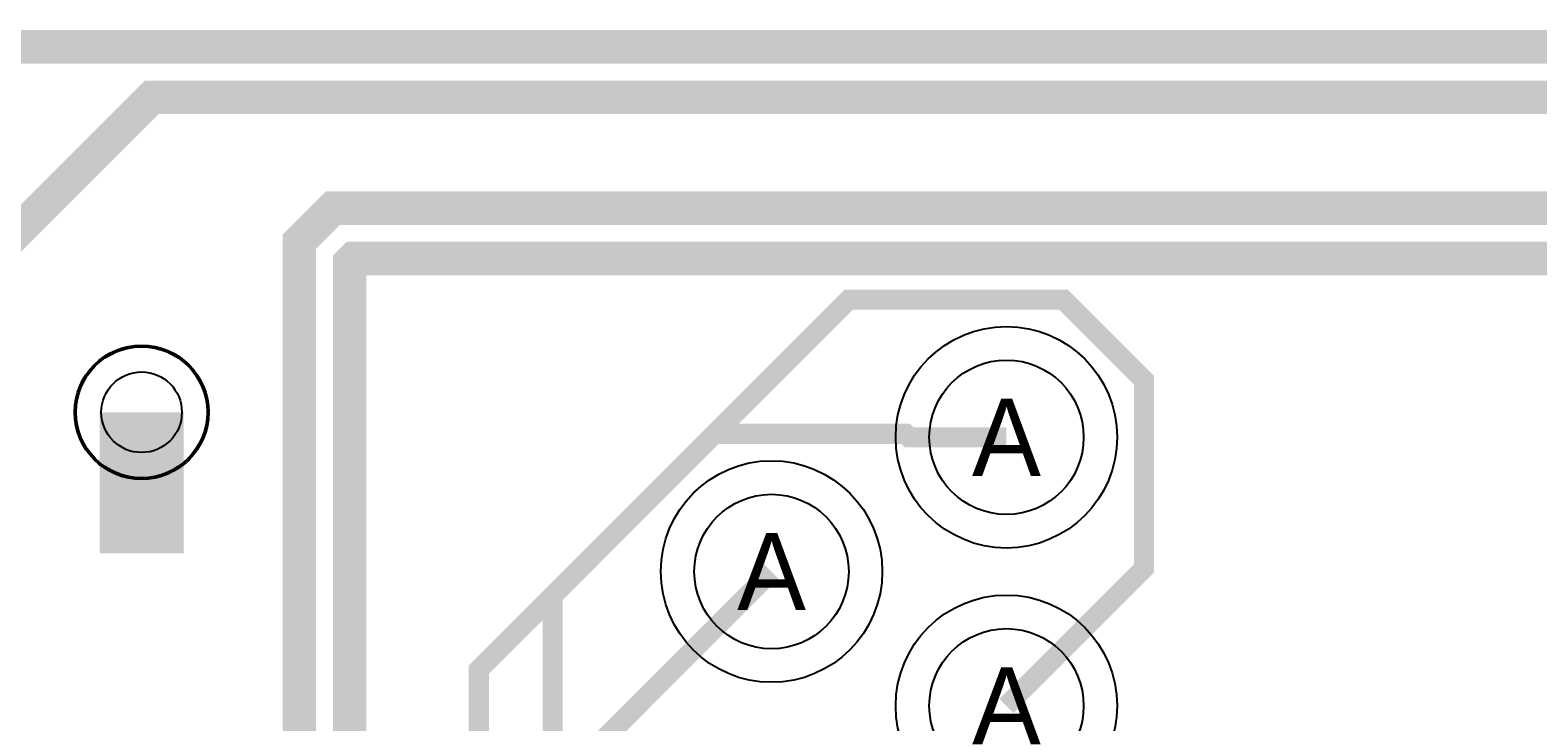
# Model space of a CAD drawing. Extents: x 0 to 3292, y 0 to 2151.
# Tile 16 of 50: x 389 to 838, y 1177 to 1383. Entities that reach past the tile are written whole.
import ezdxf
from ezdxf.enums import TextEntityAlignment as Align

# ---------------------------------------------------------------- set-up
doc = ezdxf.new("R2010")
doc.units = 0
doc.layers.add('ETCH_BOTTOM', color=1, linetype='CONTINUOUS')
doc.layers.add('ETCH_TOP', color=4, linetype='CONTINUOUS')

# ---------------------------------------------------------------- blocks, each defined once
blk = doc.blocks.new('VIA_C10H24')
at = {"layer": 'ETCH_BOTTOM'}
for radius in [19.5, 19.5, 12]:
    blk.add_circle((0, 0), radius, dxfattribs=at)
at = {"layer": 'ETCH_TOP'}
for radius in [19.5, 19.5, 12]:
    blk.add_circle((0, 0), radius, dxfattribs=at)
blk = doc.blocks.new('FIGURE_CIRCLE')
blk.add_circle((0, 0), 0.5)
blk = doc.blocks.new('66R46')
at = {"layer": 'ETCH_BOTTOM'}
blk.add_circle((0, 0), 33, dxfattribs=at)
blk.add_circle((0, 0), 33, dxfattribs=at)
at = {"layer": 'ETCH_TOP'}
blk.add_circle((0, 0), 33, dxfattribs=at)
blk.add_circle((0, 0), 33, dxfattribs=at)
blk = doc.blocks.new('PLC_SMSC_EVAL9500ALC')
at = {"layer": 'ETCH_TOP'}
for p in [(1840, 440), (1910, 400), (1840, 360)]:
    blk.add_blockref('66R46', p, dxfattribs=at)

msp = doc.modelspace()

# ---------------------------------------------------------------- linework, layer by layer
at = {"layer": 'ETCH_BOTTOM'}
for points, const_width in [([(334.65, 1330.82), (382.14, 1378.31), (1558.09, 1378.31), (1634.97, 1301.42), (1634.98, 1301.42), (1643.76, 1292.63), (1643.77, 1292.62), (1643.77, 1289.71), (1643.79, 1117.95), (1643.8, 957.31), (1643.81, 929.75), (1670, 903.55), (1670, 400), (1617.3, 347.3), (1617.3, 198.69), (1641.34, 174.65), (1641.34, 35.01)], 10), ([(255.91, 1251.97), (296.34, 1292.4), (354.15, 1292.4), (425.06, 1363.31), (1322.78, 1363.31), (1322.78, 1336.5), (1337.78, 1336.5), (1337.78, 1363.31), (1352.78, 1363.31), (1352.78, 1334), (1367.78, 1334), (1367.78, 1363.31), (1382.78, 1363.31)], 10), ([(334.65, 960.63), (469, 1094.98), (469, 1320.3), (479, 1330.31), (1200.8, 1330.31), (1276.52, 1254.59), (1295.2, 1273.28), (1305.81, 1262.67), (1287.13, 1243.98), (1297.74, 1233.37), (1316.42, 1252.06), (1327.03, 1241.45), (1308.35, 1222.76), (1318.96, 1212.15), (1337.64, 1230.84), (1348.25, 1220.23), (1329.57, 1201.54), (1340.18, 1190.93), (1358.86, 1209.62), (1369.47, 1199.01), (1350.79, 1180.32), (1361.4, 1169.71), (1382.34, 1190.66)], 10), ([(255.91, 881.89), (295.02, 921), (359.91, 921), (374.5, 935.59), (374.5, 979.09), (484, 1088.59), (484, 1314.09), (485.21, 1315.3), (1194.59, 1315.3), (1625, 884.89), (1625, 425), (1576.01, 376.01), (1576, 376.01), (1561, 361.01), (1532.22, 361.01), (1519.34, 348.12), (1519.34, 208.66), (1541.34, 186.66), (1541.34, 35.01)], 10), ([(422, 1227.5), (422, 1269.5)], 25), ([(679.69, 1262.05), (650.69, 1262.05), (649.69, 1263.05), (592.7, 1263.05), (544.5, 1214.85), (544.5, 627), (528.26, 610.76), (358.24, 610.76), (218.5, 750.5), (176.5, 750.5), (54, 628), (54, 394), (115.11, 332.89), (132.72, 332.89), (158.19, 358.36), (184.35, 358.36), (213.93, 387.94), (213.94, 387.94), (226.38, 400.38), (226.38, 403.54)], 6), ([(609.69, 1222.05), (557.69, 1170.05), (557.69, 760.63), (555.5, 758.44), (555.5, 622.44), (532.82, 599.76), (353.68, 599.76), (213.94, 739.5), (181.06, 739.5), (65, 623.44), (65, 398.56), (119.67, 343.89), (128.16, 343.89), (147.64, 363.37), (147.64, 403.54)], 6)]:
    msp.add_lwpolyline(points, dxfattribs=dict(at, const_width=const_width))
at = {"layer": 'ETCH_TOP', "const_width": 6}
msp.add_lwpolyline([(679.69, 1182.05), (720.69, 1223.05), (720.69, 1279.04), (696.68, 1303.05), (632.7, 1303.05), (522.5, 1192.85), (522.5, 659.51), (494.49, 631.5), (386.56, 631.5), (271.06, 747), (191.55, 747.01), (182.45, 747.01), (75.5, 640.06), (75.5, 486.44), (115.16, 446.78), (190.88, 446.78), (226.38, 482.28)], dxfattribs=at)

# ---------------------------------------------------------------- block references
at = {"rotation": 180}
msp.add_blockref('PLC_SMSC_EVAL9500ALC', (2519.69, 1622.05), dxfattribs=at)
at = {"layer": 'ETCH_BOTTOM'}
msp.add_blockref('VIA_C10H24', (422, 1269.5), dxfattribs=at)
at = {"layer": 'MANUFACTURING_NCDRILL_FIGURE'}
for p, xscale, yscale in [((422, 1269.5), 40, 40), ((679.69, 1262.05), 46, 46), ((609.69, 1222.05), 46, 46), ((679.69, 1182.05), 46, 46)]:
    msp.add_blockref('FIGURE_CIRCLE', p, dxfattribs=dict(at, xscale=xscale, yscale=yscale))

# ---------------------------------------------------------------- texts
for p in [(679.69, 1262.05), (609.69, 1222.05), (679.69, 1182.05)]:
    msp.add_text('A', height=23, dxfattribs=at).set_placement(p, align=Align.MIDDLE_CENTER)

doc.saveas('drawing.dxf')
